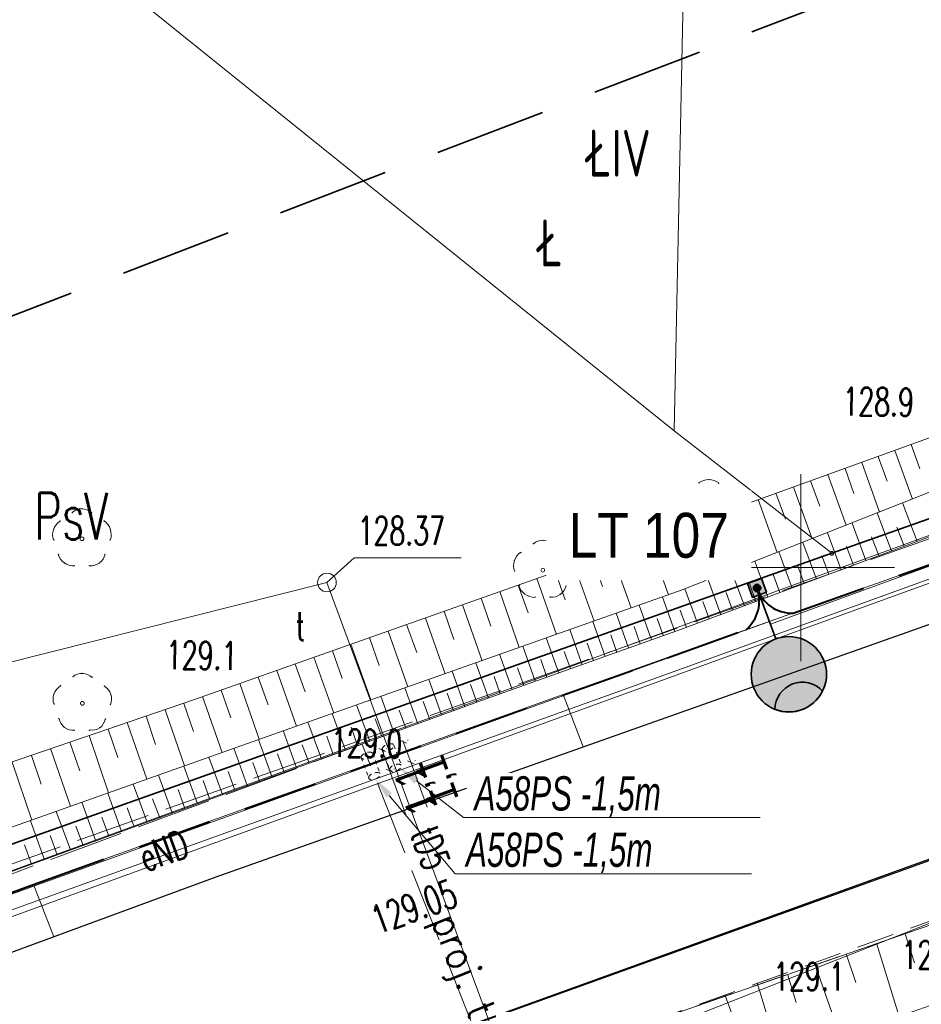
# Model space of a CAD drawing. Header units: metres. Extents: x 0 to 6497944, y 0 to 5963356.
# Tile 180 of 197: x 6497529 to 6497553, y 5963138 to 5963165. Entities that reach past the tile are written whole.
import ezdxf
from ezdxf import colors
from ezdxf.entities.mleader import LeaderData, LeaderLine
from ezdxf.math import Vec2, Vec3

# ---------------------------------------------------------------- set-up
doc = ezdxf.new("R2010")
doc.units = ezdxf.units.M
doc.header["$MEASUREMENT"] = 0
for name, pattern in [('DASHED', [19.05, 12.7, -6.35]), ('HIDDEN', [0.375, 0.25, -0.125]), ('L_0_04', [1.5, 1, -0.5]), ('mz2.0_0.5', [2.5, 2, -0.5])]:
    doc.linetypes.add(name, pattern=pattern)
doc.layers.get('0').update_dxf_attribs({"color": 8, "linetype": 'CONTINUOUS', "lineweight": 13})
doc.layers.get('DEFPOINTS').update_dxf_attribs({"linetype": 'CONTINUOUS', "lineweight": 0, "true_color": 0xffffff})
for name, color, linetype, lineweight in [('000_INNE__NIEZYDENTYFIKOWANE_', 8, 'CONTINUOUS', 13), ('209_OPIS_KONTURU_KLASYFIKACYJNEGO', 8, 'CONTINUOUS', 13), ('210_OZNACZENIE_UzYTKU', 8, 'CONTINUOUS', 13), ('217_GRANICA_KONTURU_KLASYFIKCYJNEGO', 8, 'CONTINUOUS', 13), ('218_GRANICA_UzYTKU', 8, 'CONTINUOUS', 13), ('219_LINIA_GRANICY', 3, 'CONTINUOUS', 35), ('CHODNIK__POWIERZCHNIA_', 8, 'L_0_04', 13), ('drzewo_lisciaste__punkt_', 8, 'CONTINUOUS', 13), ('E_proj_opisy_ośw.', 7, 'CONTINUOUS', 13), ('E_proj_osłona r. dz._obw. 200', 204, 'L_0_04', 20), ('E_proj_osłona r. dz._opis_obw. 100', 204, 'CONTINUOUS', 9), ('E_proj_ośw_latarnia', 1, 'CONTINUOUS', 35), ('E_proj_ośw_linia_obw. 100', 1, 'L_0_04', 40), ('JEZDNIA__POWIERZCHNIA_', 8, 'CONTINUOUS', 25), ('KRAWezNIK__LINIA_', 8, 'CONTINUOUS', 25), ('PRZEWoD_ELEKTROENERGETYCZNY__LINIA_', 1, 'CONTINUOUS', 13), ('PRZEWoD_ELEKTROENERGETYCZNY__LINIA__ATR1', 1, 'CONTINUOUS', 13), ('PRZEWoD_GAZOWY__LINIA_', 54, 'CONTINUOUS', 13), ('PRZEWoD_TELEKOMUNIKACYJNY__LINIA_', 30, 'CONTINUOUS', 13), ('PRZEWoD_TELEKOMUNIKACYJNY__LINIA__ATR1', 30, 'CONTINUOUS', 13), ('przewód elektroenergetyczny (linia) - ob. projektowany', 1, 'mz2.0_0.5', 13), ('przewód telekomunikacyjny - projektowany lub w budowie (linia) - ob. projektowany', 30, 'mz2.0_0.5', 13), ('przewód telekomunikacyjny - projektowany lub w budowie (linia) - ob. projektowany-Atr1', 30, 'mz2.0_0.5', 13), ('PUNKT_O_OKREsLONEJ_WYSOKOsCI__SIEc_TELEKOMUNIKACYJNA__ATR2', 30, 'CONTINUOUS', 13), ('PUNKT_WYSOKOsCIOWY_NATURALNY_ATR2', 8, 'CONTINUOUS', 13), ('PUNKT_WYSOKOsCIOWY_SZTUCZNY_ATR2', 8, 'CONTINUOUS', 13), ('siatka', 8, 'CONTINUOUS', 13), ('SKARPA_NIEUMOCNIONA__POWIERZCHNIA_', 8, 'CONTINUOUS', 13), ('wlaz_okragly___siec_telekomunikacyjna__punkt_', 30, 'CONTINUOUS', 13), ('WlAZ_OKRaGlY___SIEC_TELEKOMUNIKACYJNA__PUNKT__ATR17', 30, 'CONTINUOUS', 13), ('ZAKRES', 190, 'L_0_04', 35)]:
    doc.layers.add(name, color=color, linetype=linetype, lineweight=lineweight)
doc.layers.add('E_pomocnicza', color=3, linetype='CONTINUOUS', lineweight=13, plot=False)
doc.styles.add('Annotative', font='simplex.shx')
doc.styles.add('Narrow', font='ARIALN.TTF', dxfattribs={"height": 2})
doc.styles.get("Standard").update_dxf_attribs({"font": 'simplex.shx'})
doc.dimstyles.new('wymiary', dxfattribs={"dimtxt": 0.65, "dimasz": 0.25, "dimexe": 0.25, "dimexo": 1, "dimgap": 0.1, "dimtad": 1, "dimzin": 1, "dimtxsty": 'Annotative', "dimblk": 'OBLIQUE', "dimcen": 0.0025, "dimdle": 0.05, "dimadec": 0, "dimazin": 0, "dimtfac": 1, "dimtmove": 0, "dimatfit": 3, "dimldrblk": 'NONE', "dimfxl": 1, "dimarcsym": 0})

# ---------------------------------------------------------------- blocks, each defined once
blk = doc.blocks.new('GRO')
at = {"color": 0, "linetype": 'Continuous', "lineweight": 13}
blk.add_circle((0, 0), 0.1, dxfattribs=at)
blk = doc.blocks.new('A$C5E955987')
at = {"layer": 'E_proj_ośw_latarnia', "true_color": 0xffffff}
h = blk.add_hatch(color=7, dxfattribs=at)
h.dxf.hatch_style = 1
h.paths.add_polyline_path([(3.223, 1.824, 1), (3.408, 1.892, 1)], flags=0)
h.paths.add_polyline_path([(3.2, 1.606), (3.567, 1.742), (3.431, 2.111), (3.064, 1.976)])
h.paths.add_polyline_path([(3.223, 1.824, -1), (3.408, 1.892, -1)], flags=16)
h.paths.add_polyline_path([(0.071, 1.38, -0.683546), (0.557, 0.106, 0.679532), (1.952, 1.355, 0.687575)])
h = blk.add_hatch(color=7, dxfattribs=at)
h.dxf.hatch_style = 1
h.paths.add_polyline_path([(3.223, 1.824, 1), (3.408, 1.892, 1)])
at = {"layer": 'E_proj_ośw_latarnia'}
blk.add_hatch(color=256, dxfattribs=at).paths.add_polyline_path([(0.071, 1.38, 0.389707), (0.557, 0.106), (0.557, 0.106, 0.683546)])
blk.add_lwpolyline([(3.567, 1.742), (3.2, 1.606), (3.064, 1.976), (3.431, 2.111)], close=True, dxfattribs=at)
at = {"layer": 'E_proj_ośw_latarnia', "flags": 128}
blk.add_lwpolyline([(3.132, 1.791), (1.952, 1.355)], dxfattribs=at)
at = {"layer": 'E_proj_ośw_latarnia'}
blk.add_lwpolyline([(0.071, 1.38, 0.389707), (0.557, 0.106), (0.557, 0.106, 0.683546)], format="xyb", close=True, dxfattribs=at)
for centre, radius in [((1.007, 1.007), 1.007), ((3.315, 1.858), 0.0984)]:
    blk.add_circle(centre, radius, dxfattribs=at)
blk = doc.blocks.new('_Oblique')
at = {"color": 0, "linetype": 'ByBlock', "lineweight": -2}
blk.add_line((-0.5, -0.5), (0.5, 0.5), dxfattribs=at)
blk = doc.blocks.new('*D79')
at = {"layer": 'DEFPOINTS', "color": 0, "transparency": 16777216}
for p in [(0, 0), (-1.014, -0.308), (-0.786, -1.057)]:
    blk.add_point(p, dxfattribs=at)
at = {"layer": 'E_pomocnicza', "color": 0, "lineweight": -2, "transparency": 16777216}
for p, q in [((0.276, -0.735), (-0.786, -1.057)), ((0.291, -0.957), (0.301, -0.988)), ((-0.786, -1.057), (-3.022, -1.738)), ((-0.723, -1.265), (-0.713, -1.297))]:
    blk.add_line(p, q, dxfattribs=at)
at = {"layer": 'E_pomocnicza', "color": 0, "lineweight": -2, "transparency": 16777216, "xscale": 0.25, "yscale": 0.25, "zscale": 0.25}
for p, rotation in [((-0.786, -1.057), 196.9183279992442), ((0.228, -0.749), 16.91832799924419)]:
    blk.add_blockref('_Oblique', p, dxfattribs=dict(at, rotation=rotation))
at = {"layer": 'E_pomocnicza', "color": 0, "linetype": 'Continuous', "lineweight": 0, "transparency": 16777216, "insert": (-1.732, -2.392), "char_height": 2, "attachment_point": 5, "rotation": 16.9183, "style": 'Narrow'}
blk.add_mtext('{\\H0.75x;1,1}', dxfattribs=at)
blk = doc.blocks.new('_None')
blk = doc.blocks.new('*U78')
at = {"linetype": 'HIDDEN', "ltscale": 0.2}
for p, q in [((-0.087, 0.287), (-1.101, -0.021)), ((0.087, -0.287), (-0.927, -0.595))]:
    blk.add_line(p, q, dxfattribs=at)
at = {"linetype": 'DASHED', "ltscale": 0.02}
for centre in [(-1.014, -0.308), (0, 0)]:
    blk.add_ellipse(centre, major_axis=(-0.087, 0.287), ratio=0.5, dxfattribs=at)
at = {"layer": 'E_pomocnicza', "color": 4, "lineweight": 0}
dim = blk.add_aligned_dim(p1=(0, 0), p2=(-1.014, -0.308), distance=0.783, text='{\\H0.75x;<>}', dimstyle='wymiary', override={"dimtxt": 1.3, "dimtad": 2, "dimdec": 1, "dimlfac": 1, "dimrnd": 0, "dimtxsty": 'Narrow'}, dxfattribs=at)
dim.commit()
dim.dimension.update_dxf_attribs({"geometry": '*D79', "text_midpoint": (-1.732, -2.392)})

msp = doc.modelspace()

# ---------------------------------------------------------------- linework, layer by layer
at = {"layer": '000_INNE__NIEZYDENTYFIKOWANE_', "flags": 128}
for points in [[(6497552.51, 5963153.13), (6497552.98, 5963151.83)], [(6497552.95, 5963153.29), (6497553.18, 5963152.64)], [(6497551.63, 5963152.81), (6497552.1, 5963151.48)], [(6497552.07, 5963152.97), (6497552.31, 5963152.31)], [(6497551.18, 5963152.65), (6497551.42, 5963151.98)], [(6497550.26, 5963152.32), (6497550.51, 5963151.64)], [(6497550.72, 5963152.49), (6497551.21, 5963151.13)], [(6497549.33, 5963151.99), (6497549.59, 5963151.29)], [(6497549.8, 5963152.15), (6497550.3, 5963150.77)], [(6497548.86, 5963151.82), (6497549.37, 5963150.4)], [(6497553.11, 5963150.7), (6497552.72, 5963151.73)], [(6497547.9, 5963151.47), (6497548.42, 5963150.03)], [(6497548.39, 5963151.64), (6497548.64, 5963150.93)], [(6497552.42, 5963150.44), (6497552.04, 5963151.46)], [(6497547.42, 5963151.29), (6497547.68, 5963150.57)], [(6497551.74, 5963150.19), (6497551.37, 5963151.19)], [(6497546.43, 5963150.94), (6497546.69, 5963150.2)], [(6497546.92, 5963151.12), (6497547.45, 5963149.65)], [(6497551.08, 5963149.94), (6497550.71, 5963150.93)], [(6497552.76, 5963150.57), (6497552.57, 5963151.08)], [(6497545.93, 5963150.76), (6497546.46, 5963149.27)], [(6497550.42, 5963149.69), (6497550.05, 5963150.67)], [(6497552.08, 5963150.32), (6497551.89, 5963150.82)], [(6497544.93, 5963150.41), (6497545.46, 5963148.92)], [(6497545.43, 5963150.59), (6497545.7, 5963149.84)], [(6497549.77, 5963149.45), (6497549.41, 5963150.42)], [(6497551.41, 5963150.06), (6497551.22, 5963150.56)], [(6497544.43, 5963150.24), (6497544.7, 5963149.49)], [(6497549.12, 5963149.21), (6497548.77, 5963150.17)], [(6497550.75, 5963149.82), (6497550.56, 5963150.31)], [(6497543.44, 5963149.88), (6497543.7, 5963149.14)], [(6497543.94, 5963150.06), (6497544.47, 5963148.57)], [(6497548.49, 5963148.98), (6497548.14, 5963149.92)], [(6497550.09, 5963149.57), (6497549.91, 5963150.06)], [(6497542.94, 5963149.71), (6497543.47, 5963148.21)], [(6497547.86, 5963148.74), (6497547.52, 5963149.67)], [(6497549.44, 5963149.33), (6497549.26, 5963149.81)], [(6497541.95, 5963149.36), (6497542.47, 5963147.86)], [(6497542.44, 5963149.53), (6497542.71, 5963148.79)], [(6497547.24, 5963148.51), (6497546.9, 5963149.43)], [(6497548.8, 5963149.09), (6497548.63, 5963149.57)], [(6497541.45, 5963149.18), (6497541.71, 5963148.43)], [(6497546.63, 5963148.29), (6497546.3, 5963149.21)], [(6497547.55, 5963148.63), (6497547.38, 5963149.09)], [(6497548.17, 5963148.86), (6497548, 5963149.33)], [(6497540.46, 5963148.83), (6497540.72, 5963148.08)], [(6497540.95, 5963149), (6497541.48, 5963147.51)], [(6497546.01, 5963148.07), (6497545.68, 5963148.99)], [(6497546.94, 5963148.4), (6497546.77, 5963148.86)], [(6497539.96, 5963148.65), (6497540.49, 5963147.16)], [(6497544.77, 5963147.62), (6497544.44, 5963148.56)], [(6497545.39, 5963147.85), (6497545.06, 5963148.78)], [(6497546.32, 5963148.18), (6497546.16, 5963148.64)], [(6497538.97, 5963148.3), (6497539.49, 5963146.81)], [(6497539.46, 5963148.48), (6497539.73, 5963147.73)], [(6497544.15, 5963147.4), (6497543.82, 5963148.34)], [(6497545.7, 5963147.96), (6497545.54, 5963148.42)], [(6497538.47, 5963148.13), (6497538.73, 5963147.38)], [(6497543.53, 5963147.18), (6497543.19, 5963148.12)], [(6497545.08, 5963147.73), (6497544.92, 5963148.2)], [(6497537.48, 5963147.77), (6497537.74, 5963147.03)], [(6497537.97, 5963147.95), (6497538.5, 5963146.46)], [(6497542.9, 5963146.96), (6497542.57, 5963147.9)], [(6497544.46, 5963147.51), (6497544.29, 5963147.98)], [(6497536.98, 5963147.6), (6497537.51, 5963146.11)], [(6497542.28, 5963146.74), (6497541.94, 5963147.68)], [(6497543.21, 5963147.07), (6497543.05, 5963147.54)], [(6497543.84, 5963147.29), (6497543.67, 5963147.76)], [(6497535.99, 5963147.25), (6497536.52, 5963145.76)], [(6497536.48, 5963147.42), (6497536.75, 5963146.68)], [(6497541.65, 5963146.51), (6497541.31, 5963147.45)], [(6497542.59, 5963146.85), (6497542.42, 5963147.32)], [(6497535.49, 5963147.07), (6497535.76, 5963146.33)], [(6497540.39, 5963146.06), (6497540.05, 5963147.01)], [(6497541.02, 5963146.28), (6497540.68, 5963147.23)], [(6497541.96, 5963146.62), (6497541.8, 5963147.09)], [(6497534.5, 5963146.72), (6497534.76, 5963145.98)], [(6497535, 5963146.9), (6497535.52, 5963145.41)], [(6497539.76, 5963145.82), (6497539.41, 5963146.78)], [(6497541.34, 5963146.4), (6497541.17, 5963146.87)], [(6497534, 5963146.55), (6497534.53, 5963145.06)], [(6497539.12, 5963145.59), (6497538.77, 5963146.56)], [(6497540.71, 5963146.17), (6497540.54, 5963146.64)], [(6497533, 5963146.2), (6497533.52, 5963144.7)], [(6497533.5, 5963146.37), (6497533.76, 5963145.62)], [(6497538.48, 5963145.36), (6497538.12, 5963146.33)], [(6497539.44, 5963145.71), (6497539.26, 5963146.19)], [(6497540.08, 5963145.94), (6497539.9, 5963146.42)], [(6497532.5, 5963146.03), (6497532.75, 5963145.27)], [(6497537.83, 5963145.12), (6497537.47, 5963146.1)], [(6497538.8, 5963145.48), (6497538.62, 5963145.96)], [(6497531.48, 5963145.68), (6497531.74, 5963144.92)], [(6497531.99, 5963145.86), (6497532.51, 5963144.34)], [(6497537.18, 5963144.89), (6497536.82, 5963145.87)], [(6497538.15, 5963145.24), (6497537.98, 5963145.73)], [(6497530.97, 5963145.51), (6497531.49, 5963143.98)], [(6497535.86, 5963144.41), (6497535.5, 5963145.4)], [(6497536.52, 5963144.65), (6497536.16, 5963145.64)], [(6497537.5, 5963145), (6497537.33, 5963145.49)], [(6497529.94, 5963145.16), (6497530.47, 5963143.62)], [(6497530.46, 5963145.33), (6497530.72, 5963144.57)], [(6497535.2, 5963144.17), (6497534.84, 5963145.17)], [(6497536.85, 5963144.77), (6497536.67, 5963145.26)], [(6497529.43, 5963144.98), (6497529.69, 5963144.21)], [(6497534.54, 5963143.93), (6497534.17, 5963144.93)], [(6497536.19, 5963144.53), (6497536.01, 5963145.02)], [(6497528.91, 5963144.8), (6497529.44, 5963143.25)], [(6497533.87, 5963143.68), (6497533.5, 5963144.69)], [(6497535.53, 5963144.29), (6497535.35, 5963144.79)], [(6497533.19, 5963143.44), (6497532.83, 5963144.45)], [(6497534.87, 5963144.05), (6497534.69, 5963144.55)], [(6497532.52, 5963143.19), (6497532.15, 5963144.21)], [(6497534.2, 5963143.8), (6497534.02, 5963144.31)], [(6497531.84, 5963142.94), (6497531.47, 5963143.97)], [(6497532.86, 5963143.31), (6497532.67, 5963143.82)], [(6497533.53, 5963143.56), (6497533.35, 5963144.07)], [(6497531.15, 5963142.69), (6497530.78, 5963143.73)], [(6497532.18, 5963143.07), (6497531.99, 5963143.58)], [(6497530.47, 5963142.45), (6497530.09, 5963143.48)], [(6497531.5, 5963142.82), (6497531.31, 5963143.33)], [(6497529.78, 5963142.19), (6497529.4, 5963143.23)], [(6497530.81, 5963142.57), (6497530.62, 5963143.09)], [(6497530.12, 5963142.32), (6497529.93, 5963142.84)], [(6497529.43, 5963142.07), (6497529.24, 5963142.59)], [(6497552.79, 5963140.21), (6497553.04, 5963139.43)], [(6497552.03, 5963139.93), (6497552.63, 5963138)], [(6497551.22, 5963139.65), (6497551.47, 5963138.91)], [(6497549.65, 5963139.1), (6497549.87, 5963138.37)], [(6497550.4, 5963139.33), (6497551.06, 5963137.45)], [(6497548.83, 5963138.9), (6497549.45, 5963136.88)], [(6497547.98, 5963138.56), (6497548.24, 5963137.83)]]:
    msp.add_lwpolyline(points, dxfattribs=at)
at = {"layer": '217_GRANICA_KONTURU_KLASYFIKCYJNEGO', "flags": 128}
for points in [[(6497521.96, 5963173.48), (6497546.61, 5963153.65)], [(6497546.88, 5963166.51), (6497546.61, 5963153.65)], [(6497550.83, 5963150.38), (6497580.3, 5963160.82)], [(6497546.61, 5963153.65), (6497550.83, 5963150.38)], [(6497520.33, 5963139.57), (6497550.83, 5963150.38)]]:
    msp.add_lwpolyline(points, dxfattribs=at)
at = {"layer": '218_GRANICA_UzYTKU', "flags": 128}
for points in [[(6497521.96, 5963173.48), (6497546.61, 5963153.65)], [(6497546.88, 5963166.51), (6497546.61, 5963153.65)], [(6497550.83, 5963150.38), (6497580.3, 5963160.82)], [(6497546.61, 5963153.65), (6497550.83, 5963150.38)], [(6497520.33, 5963139.57), (6497550.83, 5963150.38)]]:
    msp.add_lwpolyline(points, dxfattribs=at)
at = {"layer": '219_LINIA_GRANICY', "flags": 128}
for points in [[(6497580.3, 5963160.82), (6497550.83, 5963150.38)], [(6497520.33, 5963139.57), (6497550.83, 5963150.38)]]:
    msp.add_lwpolyline(points, dxfattribs=at)
at = {"layer": 'CHODNIK__POWIERZCHNIA_', "flags": 128}
for points in [[(6497659.73, 5963178.79), (6497626.22, 5963166.67), (6497599.54, 5963157.17), (6497532.19, 5963132.88), (6497471.58, 5963110.99), (6497416.25, 5963090.68)], [(6497531.74, 5963134.36), (6497598.76, 5963158.58)], [(6497566.59, 5963145), (6497546.9, 5963138.17)]]:
    msp.add_lwpolyline(points, dxfattribs=at)
at = {"layer": 'DEFPOINTS', "linetype": 'Continuous'}
for points in [[(6497643.11, 5963182.806), (6497596.147, 5963165.645), (6497596.241, 5963165.389), (6497596.147, 5963165.645), (6497549.184, 5963148.484), (6497549.082, 5963148.773), (6497549.158, 5963148.559), (6497502.108, 5963131.637), (6497502.226, 5963131.325), (6497502.108, 5963131.637), (6497455.059, 5963114.716), (6497455.213, 5963114.328), (6497455.059, 5963114.716), (6497408.055, 5963097.666), (6497408.251, 5963097.232), (6497408.055, 5963097.666), (6497361.052, 5963080.616), (6497361.06, 5963080.618), (6497361.058, 5963080.618), (6497313.974, 5963063.795), (6497313.777, 5963064.34), (6497313.974, 5963063.795), (6497264.99, 5963053.548)], [(6497566.135, 5963154.547), (6497553.426, 5963150.07), (6497543.642, 5963146.606), (6497529.484, 5963141.529), (6497512.629, 5963135.269), (6497489.259, 5963126.409), (6497478.599, 5963122.729), (6497468.009, 5963119.059), (6497449.519, 5963112.439), (6497435.699, 5963107.429), (6497426.829, 5963104.339), (6497411.039, 5963098.659), (6497391.115, 5963091.415), (6497364.649, 5963081.724), (6497341.305, 5963073.243), (6497324.879, 5963067.374), (6497317.094, 5963064.719), (6497303.054, 5963060.942), (6497292.628, 5963058.63), (6497281.118, 5963056.345)], [(6497544.183, 5963145.207), (6497543.642, 5963146.606)], [(6497530.025, 5963140.13), (6497529.484, 5963141.529)]]:
    msp.add_lwpolyline(points, dxfattribs=at)
at = {"layer": 'drzewo_lisciaste__punkt_'}
for centre in [(6497547.53, 5963151.55), (6497530.78, 5963150.77), (6497543.1, 5963149.93), (6497530.79, 5963146.37)]:
    msp.add_circle(centre, 0.05, dxfattribs=at)
for centre, radius, start, end in [((6497547.533, 5963151.887), 0.463, 54.0214, 125.0342), ((6497547.122, 5963151.694), 0.367, 118.3193, 206.0703), ((6497547.935, 5963151.685), 0.373, 333.6648, 60.1522), ((6497530.772, 5963151.191), 0.379, 46.3713, 131.9227), ((6497530.419, 5963150.878), 0.423, 122.3314, 199.5143), ((6497531.1, 5963150.877), 0.462, 342.3717, 53.2883), ((6497547.267, 5963151.197), 0.36, 188.9304, 278.6121), ((6497547.771, 5963151.21), 0.383, 263.1333, 348.0076), ((6497543.104, 5963150.353), 0.377, 46.6281, 132.5491), ((6497542.762, 5963150.042), 0.444, 124.3728, 198.0904), ((6497530.558, 5963150.479), 0.435, 197.235, 272.8137), ((6497531.019, 5963150.435), 0.388, 264.4059, 348.2737), ((6497543.482, 5963150.038), 0.403, 338.5809, 59.272), ((6497542.887, 5963149.642), 0.442, 196.365, 270.7709), ((6497543.327, 5963149.622), 0.417, 265.5622, 344.0586), ((6497530.785, 5963146.79), 0.381, 45.9772, 131.1849), ((6497530.409, 5963146.485), 0.402, 119.608, 200.4935), ((6497531.174, 5963146.485), 0.399, 337.5946, 58.9323), ((6497530.546, 5963146.032), 0.383, 190.6141, 275.5276), ((6497531.05, 5963146.002), 0.35, 259.6633, 351.5998)]:
    msp.add_arc(centre, radius, start, end, dxfattribs=at)
for p in [(6497547.28, 5963152.26), (6497547.54, 5963152.35), (6497547.8, 5963152.25), (6497546.95, 5963152.02), (6497548.12, 5963152.01), (6497546.77, 5963151.8), (6497548.29, 5963151.79), (6497530.52, 5963151.47), (6497530.78, 5963151.57), (6497531.04, 5963151.47), (6497546.78, 5963151.53), (6497548.28, 5963151.51), (6497530.19, 5963151.24), (6497531.37, 5963151.24), (6497530.02, 5963151.02), (6497531.54, 5963151.02), (6497546.9, 5963151.14), (6497548.15, 5963151.13), (6497530.03, 5963150.74), (6497531.53, 5963150.74), (6497543.11, 5963150.73), (6497547.05, 5963150.91), (6497547.32, 5963150.83), (6497547.72, 5963150.83), (6497547.99, 5963150.9), (6497542.52, 5963150.4), (6497542.85, 5963150.64), (6497543.37, 5963150.63), (6497530.16, 5963150.35), (6497531.4, 5963150.35), (6497542.34, 5963150.18), (6497543.69, 5963150.39), (6497543.86, 5963150.17), (6497530.31, 5963150.12), (6497530.58, 5963150.05), (6497530.98, 5963150.05), (6497531.25, 5963150.12), (6497542.35, 5963149.91), (6497543.85, 5963149.89), (6497542.47, 5963149.52), (6497543.72, 5963149.51), (6497542.62, 5963149.29), (6497542.89, 5963149.21), (6497543.29, 5963149.21), (6497543.56, 5963149.28), (6497530.54, 5963147.08), (6497530.8, 5963147.17), (6497531.06, 5963147.07), (6497530.21, 5963146.84), (6497531.38, 5963146.83), (6497530.03, 5963146.62), (6497531.55, 5963146.61), (6497530.04, 5963146.35), (6497531.54, 5963146.33), (6497530.16, 5963145.96), (6497531.41, 5963145.95), (6497530.31, 5963145.73), (6497531.25, 5963145.72), (6497530.58, 5963145.65), (6497530.98, 5963145.65)]:
    msp.add_point(p, dxfattribs=at)
at = {"layer": 'JEZDNIA__POWIERZCHNIA_', "flags": 128}
for points in [[(6497598.76, 5963158.58), (6497531.74, 5963134.36), (6497471, 5963112.52), (6497465.43, 5963110.5), (6497459.68, 5963108.41), (6497447.39, 5963104.14), (6497420.8, 5963094.41), (6497383.23, 5963080.72), (6497364.96, 5963074.06), (6497347.45, 5963067.64), (6497340.19, 5963065.02), (6497335.93, 5963063.44), (6497327.62, 5963060.58), (6497322.17, 5963058.51), (6497307.6, 5963054.69), (6497289.33, 5963050.32), (6497270.38, 5963046.97)], [(6497276.78, 5963054.1), (6497286, 5963055.64), (6497291.06, 5963056.7), (6497315.76, 5963062.79), (6497319.51, 5963063.85), (6497331.33, 5963068.1), (6497351.75, 5963075.37), (6497378.63, 5963085.28), (6497411.58, 5963097.26), (6497420.33, 5963100.32), (6497427.37, 5963102.94), (6497436.24, 5963106.03), (6497463.88, 5963116.05), (6497468.55, 5963117.66), (6497479.14, 5963121.33), (6497489.8, 5963125.01), (6497503.08, 5963129.84), (6497513.17, 5963133.87), (6497525.68, 5963138.53), (6497534.37, 5963141.73), (6497562, 5963151.52), (6497567.42, 5963153.38)]]:
    msp.add_lwpolyline(points, dxfattribs=at)
at = {"layer": 'KRAWezNIK__LINIA_', "flags": 128}
msp.add_lwpolyline([(6497531.74, 5963134.36), (6497568.46, 5963147.58), (6497598.76, 5963158.58), (6497616.88, 5963165.17), (6497649.51, 5963176.88), (6497659.18, 5963180.3), (6497687.47, 5963190.64), (6497692.41, 5963191.88), (6497696.43, 5963192.38)], dxfattribs=at)
at = {"layer": 'PRZEWoD_ELEKTROENERGETYCZNY__LINIA_', "flags": 128}
msp.add_lwpolyline([(6497567.54, 5963154.8), (6497546.81, 5963147.29), (6497514.51, 5963135.67), (6497478.38, 5963122.73), (6497451.64, 5963112.61), (6497422.76, 5963101.97), (6497404.73, 5963095.29), (6497390.36, 5963090.35), (6497350.61, 5963076.26), (6497322.24, 5963066.53), (6497305.6, 5963061.28), (6497303.77, 5963060.75), (6497301.79, 5963060.09), (6497289.9, 5963057.19), (6497278.11, 5963055.46)], dxfattribs=at)
at = {"layer": 'PRZEWoD_GAZOWY__LINIA_', "flags": 128}
msp.add_lwpolyline([(6497740, 5963252.11), (6497736.38, 5963247.54), (6497725.21, 5963233.92), (6497722.22, 5963230.35), (6497706.15, 5963210.52), (6497695.66, 5963201.61), (6497674.15, 5963193.24), (6497661.44, 5963188.26), (6497637.52, 5963179.61), (6497614.54, 5963171.74), (6497590.95, 5963163.12), (6497552.77, 5963149.34), (6497515.87, 5963135.93), (6497478.52, 5963122.49), (6497467.27, 5963118.39)], dxfattribs=at)
at = {"layer": 'PRZEWoD_TELEKOMUNIKACYJNY__LINIA_', "flags": 128}
for points in [[(6497542.32, 5963136.11), (6497582.78, 5963152.04), (6497617.21, 5963164)], [(6497413.56, 5963127.1), (6497419.79, 5963113.58), (6497424.51, 5963112.98), (6497477.39, 5963134.4), (6497505.18, 5963141.51), (6497537.33, 5963149.6)], [(6497537.33, 5963149.6), (6497542.32, 5963136.11)]]:
    msp.add_lwpolyline(points, dxfattribs=at)
at = {"layer": 'PUNKT_O_OKREsLONEJ_WYSOKOsCI__SIEc_TELEKOMUNIKACYJNA__ATR2', "flags": 128}
msp.add_lwpolyline([(6497537.33, 5963149.6), (6497538.06, 5963150.26), (6497540.92, 5963150.26)], dxfattribs=at)
at = {"layer": 'siatka', "flags": 128}
for points in [[(6497550, 5963147.5), (6497550, 5963152.5)], [(6497547.5, 5963150), (6497552.5, 5963150)]]:
    msp.add_lwpolyline(points, dxfattribs=at)
at = {"layer": 'SKARPA_NIEUMOCNIONA__POWIERZCHNIA_', "flags": 128}
for points in [[(6497478.08, 5963124.43), (6497477.53, 5963125.67), (6497478.38, 5963126.01), (6497489.1, 5963130.04), (6497490.67, 5963130.73), (6497497.87, 5963133.48), (6497505.52, 5963136.45), (6497520.99, 5963142.1), (6497533.79, 5963146.47), (6497546.85, 5963151.09), (6497556.89, 5963154.71), (6497565.9, 5963158.25), (6497566.37, 5963157.1), (6497560.1, 5963154.64), (6497546.83, 5963149.4), (6497536.74, 5963145.84), (6497526.03, 5963142.04), (6497516.78, 5963138.83), (6497505.4, 5963134.58), (6497492.77, 5963129.99), (6497486.74, 5963127.79)], [(6497566.37, 5963157.1), (6497566.89, 5963155.82), (6497557.03, 5963152.16), (6497546.81, 5963148.35), (6497541.56, 5963146.48), (6497526.22, 5963140.9), (6497510.2, 5963135.07), (6497495.82, 5963129.94), (6497488.58, 5963127.34), (6497478.28, 5963123.72), (6497478.08, 5963124.43), (6497486.74, 5963127.79), (6497492.77, 5963129.99), (6497505.4, 5963134.58), (6497516.78, 5963138.83), (6497526.03, 5963142.04), (6497536.74, 5963145.84), (6497546.83, 5963149.4), (6497560.1, 5963154.64)], [(6497466.86, 5963107.25), (6497466.18, 5963108.81), (6497486.78, 5963116.32), (6497511.05, 5963125), (6497523.96, 5963129.59), (6497534.11, 5963133.65), (6497546.8, 5963138.13), (6497566.59, 5963145), (6497576.94, 5963148.38), (6497595.66, 5963155.7), (6497595.55, 5963153.94), (6497564.97, 5963142.36), (6497546.64, 5963135.89), (6497534.56, 5963131.63), (6497528.69, 5963129.47), (6497514.21, 5963124.64), (6497496.62, 5963118.17), (6497480.62, 5963112.31)]]:
    msp.add_lwpolyline(points, dxfattribs=at)
at = {"layer": 'wlaz_okragly___siec_telekomunikacyjna__punkt_'}
msp.add_circle((6497537.33, 5963149.6), 0.25, dxfattribs=at)
at = {"layer": 'ZAKRES', "ltscale": 3, "flags": 128}
msp.add_lwpolyline([(6497692.5, 5963219.5), (6497716, 5963186.5), (6497672.2, 5963172.1), (6497502, 5963111.8), (6497349, 5963052), (6497312.6, 5963038.4), (6497228.6, 5963030.4), (6497133.5, 5963045.2), (6496948.4, 5963119.5), (6496936.6, 5963083.2), (6496927.9, 5963075.7), (6496873, 5963095.9), (6496849.7, 5963104.2), (6496824.8, 5963105.1), (6496784.8, 5963107.4), (6496786.6, 5963174.3), (6496788.5, 5963184), (6496695.2, 5963217.9), (6496711.8, 5963253.1), (6496961, 5963151.5), (6497143.1, 5963082.8), (6497228.1, 5963066.8), (6497302.3, 5963072), (6497492.1, 5963142.6)], close=True, dxfattribs=at)

# ---------------------------------------------------------------- block references
at = {"xscale": 0.5, "yscale": 0.5, "zscale": 0.5}
msp.add_blockref('GRO', (6497550.83, 5963150.38), dxfattribs=at)
at = {"layer": 'E_proj_osłona r. dz._obw. 200', "xscale": 0.54864, "yscale": 0.54864, "zscale": 0.54864, "rotation": 93.20070666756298}
msp.add_blockref('*U78', (6497538.966, 5963145.194), dxfattribs=at)
at = {"layer": 'E_proj_ośw_latarnia', "rotation": 90}
msp.add_blockref('A$C5E955987', (6497550.686, 5963146.139), dxfattribs=at)

# ---------------------------------------------------------------- texts
at = {"layer": '209_OPIS_KONTURU_KLASYFIKACYJNEGO', "width": 0.66}
for s, p in [('ŁIV', (6497544.3, 5963160.45)), ('PsV', (6497529.5, 5963150.75))]:
    msp.add_text(s, height=1.25, dxfattribs=at).set_placement(p)
at = {"layer": '210_OZNACZENIE_UzYTKU', "width": 0.66}
msp.add_text('Ł', height=1.25, dxfattribs=at).set_placement((6497543, 5963158.05))
at = {"layer": 'PRZEWoD_ELEKTROENERGETYCZNY__LINIA__ATR1', "width": 0.66}
msp.add_text('eND', height=0.75, rotation=19.8, dxfattribs=at).set_placement((6497532.48, 5963141.86))
at = {"layer": 'PRZEWoD_TELEKOMUNIKACYJNY__LINIA__ATR1', "width": 0.66}
msp.add_text('tD5', height=0.75, rotation=-69.7, dxfattribs=at).set_placement((6497539.55, 5963142.9))
at = {"layer": 'PUNKT_O_OKREsLONEJ_WYSOKOsCI__SIEc_TELEKOMUNIKACYJNA__ATR2', "width": 0.66}
msp.add_text('128.37', height=0.75, dxfattribs=at).set_placement((6497538.15, 5963150.61))
at = {"layer": 'PUNKT_WYSOKOsCIOWY_NATURALNY_ATR2', "width": 0.66}
for s, p in [('128.9', (6497551.11, 5963154.07)), ('129.1', (6497533.02, 5963147.29)), ('129.0', (6497537.43, 5963144.94))]:
    msp.add_text(s, height=0.75, rotation=359.2, dxfattribs=at).set_placement(p)
for s, p in [('128.5', (6497552.69, 5963139.27)), ('129.1', (6497549.26, 5963138.69))]:
    msp.add_text(s, height=0.75, dxfattribs=at).set_placement(p)
at = {"layer": 'PUNKT_WYSOKOsCIOWY_SZTUCZNY_ATR2', "width": 0.66}
msp.add_text('129.05', height=0.75, rotation=19.5, dxfattribs=at).set_placement((6497538.68, 5963140.19))
at = {"layer": 'WlAZ_OKRaGlY___SIEC_TELEKOMUNIKACYJNA__PUNKT__ATR17', "width": 0.66}
msp.add_text('t', height=0.75, dxfattribs=at).set_placement((6497536.49, 5963148.06))

# ---------------------------------------------------------------- next in the draw order: leaders
at = {"layer": 'E_proj_osłona r. dz._opis_obw. 100'}
ml = msp.add_multileader_mtext('Standard', dxfattribs=at)
ml.set_content('\\fArial Narrow|b0|i1|c238|p34;\\W0.8;A58PS -1,5m ', color=256, style='Narrow')
ml.set_leader_properties(color=256, linetype='CONTINUOUS', lineweight=-1)
ml.build(insert=Vec2(0, 0))
ml.multileader.update_dxf_attribs({"has_dogleg": 0, "text_left_attachment_type": 6, "text_right_attachment_type": 6, "dogleg_length": 0.274, "arrow_head_size": 0.572})
ctx = ml.context
ctx.base_point, ctx.char_height, ctx.arrow_head_size, ctx.landing_gap_size, ctx.plane_origin = Vec3(6497540.98, 5963143.321), 0.9144, 0.572, 0.3, Vec3(6497567.407, 5963145.371)
ctx.left_attachment, ctx.right_attachment, ctx.text_align_type = 6, 6, 1
notes = []
notes.append((ctx, [(0, (1, 1, 0), (6497540.706, 5963143.321), (1, 0), 0.274, [(0, [(6497539.27, 5963144.646)], 0, [])])]))
ctx.mtext.insert, ctx.mtext.alignment, ctx.mtext.line_spacing_factor, ctx.mtext.line_spacing_style = Vec3(6497543.765, 5963144.42), 2, 0.9, 2
ctx.mtext.has_bg_fill, ctx.mtext.bg_color, ctx.mtext.bg_scale_factor, ctx.mtext.bg_transparency, ctx.mtext.use_window_bg_color = 1, -1073741824, 1.1, 0, 1
for ctx, leaders in notes:
    for number, flags, end, landing, length, lines in leaders:
        leader = LeaderData()
        leader.index, (leader.has_last_leader_line, leader.has_dogleg_vector, leader.attachment_direction) = number, flags
        leader.last_leader_point, leader.dogleg_vector, leader.dogleg_length = Vec3(end), Vec3(landing), length
        for number, points, colour, breaks in lines:
            line = LeaderLine()
            line.index, line.vertices, line.color, line.breaks = number, Vec3.list(points), colors.encode_raw_color(colour), breaks
            leader.lines.append(line)
        ctx.leaders.append(leader)

# ---------------------------------------------------------------- next in the draw order: leaders
at = {"layer": 'E_proj_opisy_ośw.', "color": 10}
ml = msp.add_multileader_mtext('Standard', dxfattribs=at)
ml.set_content('\\A1;LT 107', color=10, style='Narrow')
ml.set_leader_properties(color=256)
ml.set_arrow_properties(name='NONE')
ml.build(insert=Vec2(0, 0))
ml.multileader.update_dxf_attribs({"leader_type": 0, "has_dogleg": 0, "has_text_frame": 1, "text_left_attachment_type": 3, "dogleg_length": 0.36, "arrow_head_size": 0, "scale": 0.7})
ctx = ml.context
ctx.base_point, ctx.scale, ctx.char_height, ctx.arrow_head_size, ctx.landing_gap_size, ctx.plane_origin = Vec3(6497543.374, 5963150.847), 0.7, 1.2, 0, 0.42, Vec3(6498393.784, 5963047.096)
ctx.left_attachment = 3
notes = []
notes.append((ctx, [(0, (0, 0, 0), (0, 0), (1, 0), 1, [])]))
ctx.mtext.insert, ctx.mtext.line_spacing_factor, ctx.mtext.flow_direction = Vec3(6497543.794, 5963151.462), 0.266667, 5
ctx.mtext.has_bg_fill, ctx.mtext.bg_color, ctx.mtext.bg_scale_factor, ctx.mtext.bg_transparency, ctx.mtext.use_window_bg_color = 1, -1073741824, 1.5, 0, 1
for ctx, leaders in notes:
    for number, flags, end, landing, length, lines in leaders:
        leader = LeaderData()
        leader.index, (leader.has_last_leader_line, leader.has_dogleg_vector, leader.attachment_direction) = number, flags
        leader.last_leader_point, leader.dogleg_vector, leader.dogleg_length = Vec3(end), Vec3(landing), length
        for number, points, colour, breaks in lines:
            line = LeaderLine()
            line.index, line.vertices, line.color, line.breaks = number, Vec3.list(points), colors.encode_raw_color(colour), breaks
            leader.lines.append(line)
        ctx.leaders.append(leader)

# ---------------------------------------------------------------- next in the draw order: leaders
ml = msp.add_multileader_mtext('Standard', dxfattribs=at)
ml.set_content('\\A1;LT 108', color=10, style='Narrow')
ml.set_leader_properties(color=256)
ml.set_arrow_properties(name='NONE')
ml.build(insert=Vec2(0, 0))
ml.multileader.update_dxf_attribs({"leader_type": 0, "has_dogleg": 0, "has_text_frame": 1, "text_left_attachment_type": 3, "dogleg_length": 0.36, "arrow_head_size": 0, "scale": 0.7})
ctx = ml.context
ctx.base_point, ctx.scale, ctx.char_height, ctx.arrow_head_size, ctx.landing_gap_size, ctx.plane_origin = Vec3(6497590.207, 5963168.082), 0.7, 1.2, 0, 0.42, Vec3(6498440.769, 5963064.192)
ctx.left_attachment = 3
notes = []
notes.append((ctx, [(0, (0, 0, 0), (0, 0), (1, 0), 1, [])]))
ctx.mtext.insert, ctx.mtext.line_spacing_factor, ctx.mtext.flow_direction = Vec3(6497590.627, 5963168.697), 0.266667, 5
ctx.mtext.has_bg_fill, ctx.mtext.bg_color, ctx.mtext.bg_scale_factor, ctx.mtext.bg_transparency, ctx.mtext.use_window_bg_color = 1, -1073741824, 1.5, 0, 1
for ctx, leaders in notes:
    for number, flags, end, landing, length, lines in leaders:
        leader = LeaderData()
        leader.index, (leader.has_last_leader_line, leader.has_dogleg_vector, leader.attachment_direction) = number, flags
        leader.last_leader_point, leader.dogleg_vector, leader.dogleg_length = Vec3(end), Vec3(landing), length
        for number, points, colour, breaks in lines:
            line = LeaderLine()
            line.index, line.vertices, line.color, line.breaks = number, Vec3.list(points), colors.encode_raw_color(colour), breaks
            leader.lines.append(line)
        ctx.leaders.append(leader)

# ---------------------------------------------------------------- next in the draw order: leaders
ml = msp.add_multileader_mtext('Standard', dxfattribs=at)
ml.set_content('\\A1;LT 109', color=10, style='Narrow')
ml.set_leader_properties(color=256)
ml.set_arrow_properties(name='NONE')
ml.build(insert=Vec2(0, 0))
ml.multileader.update_dxf_attribs({"leader_type": 0, "has_dogleg": 0, "has_text_frame": 1, "text_left_attachment_type": 3, "dogleg_length": 0.36, "arrow_head_size": 0, "scale": 0.7})
ctx = ml.context
ctx.base_point, ctx.scale, ctx.char_height, ctx.arrow_head_size, ctx.landing_gap_size, ctx.plane_origin = Vec3(6497636.957, 5963185.464), 0.7, 1.2, 0, 0.42, Vec3(6498487.931, 5963080.837)
ctx.left_attachment = 3
notes = []
notes.append((ctx, [(0, (0, 0, 0), (0, 0), (1, 0), 1, [])]))
ctx.mtext.insert, ctx.mtext.line_spacing_factor, ctx.mtext.flow_direction = Vec3(6497637.377, 5963186.079), 0.266667, 5
ctx.mtext.has_bg_fill, ctx.mtext.bg_color, ctx.mtext.bg_scale_factor, ctx.mtext.bg_transparency, ctx.mtext.use_window_bg_color = 1, -1073741824, 1.5, 0, 1
for ctx, leaders in notes:
    for number, flags, end, landing, length, lines in leaders:
        leader = LeaderData()
        leader.index, (leader.has_last_leader_line, leader.has_dogleg_vector, leader.attachment_direction) = number, flags
        leader.last_leader_point, leader.dogleg_vector, leader.dogleg_length = Vec3(end), Vec3(landing), length
        for number, points, colour, breaks in lines:
            line = LeaderLine()
            line.index, line.vertices, line.color, line.breaks = number, Vec3.list(points), colors.encode_raw_color(colour), breaks
            leader.lines.append(line)
        ctx.leaders.append(leader)

# ---------------------------------------------------------------- next in the draw order: leaders
ml = msp.add_multileader_mtext('Standard', dxfattribs=at)
ml.set_content('\\A1;LT 110', color=10, style='Narrow')
ml.set_leader_properties(color=256)
ml.set_arrow_properties(name='NONE')
ml.build(insert=Vec2(0, 0))
ml.multileader.update_dxf_attribs({"leader_type": 0, "has_dogleg": 0, "has_text_frame": 1, "text_left_attachment_type": 3, "dogleg_length": 0.36, "arrow_head_size": 0, "scale": 0.7})
ctx = ml.context
ctx.base_point, ctx.scale, ctx.char_height, ctx.arrow_head_size, ctx.landing_gap_size, ctx.plane_origin = Vec3(6497684.163, 5963202.624), 0.7, 1.2, 0, 0.42, Vec3(6498534.844, 5963098.192)
ctx.left_attachment = 3
notes = []
notes.append((ctx, [(0, (0, 0, 0), (0, 0), (1, 0), 1, [])]))
ctx.mtext.insert, ctx.mtext.line_spacing_factor, ctx.mtext.flow_direction = Vec3(6497684.583, 5963203.239), 0.266667, 5
ctx.mtext.has_bg_fill, ctx.mtext.bg_color, ctx.mtext.bg_scale_factor, ctx.mtext.bg_transparency, ctx.mtext.use_window_bg_color = 1, -1073741824, 1.5, 0, 1
for ctx, leaders in notes:
    for number, flags, end, landing, length, lines in leaders:
        leader = LeaderData()
        leader.index, (leader.has_last_leader_line, leader.has_dogleg_vector, leader.attachment_direction) = number, flags
        leader.last_leader_point, leader.dogleg_vector, leader.dogleg_length = Vec3(end), Vec3(landing), length
        for number, points, colour, breaks in lines:
            line = LeaderLine()
            line.index, line.vertices, line.color, line.breaks = number, Vec3.list(points), colors.encode_raw_color(colour), breaks
            leader.lines.append(line)
        ctx.leaders.append(leader)

# ---------------------------------------------------------------- next in the draw order: linework, layer by layer
at = {"layer": 'przewód elektroenergetyczny (linia) - ob. projektowany', "color": 1, "linetype": 'mz2.0_0.5', "lineweight": 18, "flags": 128}
msp.add_lwpolyline([(6497490.96, 5963191.47), (6497495.63, 5963192.54), (6497505.75, 5963143.35), (6497508.26, 5963134.94), (6497520.52, 5963139.11), (6497551.03, 5963149.92), (6497580.5, 5963160.36), (6497610.11, 5963171.77)], dxfattribs=at)
at = {"layer": 'przewód telekomunikacyjny - projektowany lub w budowie (linia) - ob. projektowany', "color": 30, "linetype": 'mz2.0_0.5', "lineweight": 18, "flags": 128}
msp.add_lwpolyline([(6497167.99, 5963058.98), (6497178.2, 5963056.61), (6497187.93, 5963055.11), (6497198.93, 5963053.47), (6497230.03, 5963051.23), (6497232.91, 5963051.95), (6497248.29, 5963052.53), (6497263.32, 5963053.91), (6497264.01, 5963054.29), (6497275.34, 5963055.77), (6497289.6, 5963058), (6497303.56, 5963061.45), (6497318.03, 5963065.66), (6497330.95, 5963070.19), (6497392.05, 5963091.81), (6497414.4, 5963099.75), (6497416.96, 5963100.69), (6497426.76, 5963104.26), (6497454.7, 5963114.74), (6497466.93, 5963119.33), (6497478.38, 5963123.5), (6497501.7, 5963131.89), (6497518.41, 5963137.92), (6497538.27, 5963145.28), (6497541.42, 5963137.26), (6497542.42, 5963137.26), (6497541.91, 5963136.41), (6497522.66, 5963128.8), (6497523.4, 5963126.61)], dxfattribs=at)

# ---------------------------------------------------------------- next in the draw order: block references
at = {"layer": 'E_proj_osłona r. dz._obw. 200', "xscale": 0.54864, "yscale": 0.54864, "zscale": 0.54864, "rotation": 93.20070666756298}
msp.add_blockref('*U78', (6497538.402, 5963144.972), dxfattribs=at)

# ---------------------------------------------------------------- next in the draw order: texts
at = {"layer": 'przewód telekomunikacyjny - projektowany lub w budowie (linia) - ob. projektowany-Atr1', "color": 30, "width": 0.9}
msp.add_text('proj. t', height=0.75, rotation=291.443, dxfattribs=at).set_placement((6497540.12, 5963140.56))

# ---------------------------------------------------------------- next in the draw order: leaders
at = {"layer": 'E_proj_osłona r. dz._opis_obw. 100'}
ml = msp.add_multileader_mtext('Standard', dxfattribs=at)
ml.set_content('\\fArial Narrow|b0|i1|c238|p34;\\W0.8;A58PS -1,5m ', color=256, style='Narrow')
ml.set_leader_properties(color=256, linetype='CONTINUOUS', lineweight=-1)
ml.build(insert=Vec2(0, 0))
ml.multileader.update_dxf_attribs({"has_dogleg": 0, "text_left_attachment_type": 6, "text_right_attachment_type": 6, "dogleg_length": 0.274, "arrow_head_size": 0.572})
ctx = ml.context
ctx.base_point, ctx.char_height, ctx.arrow_head_size, ctx.landing_gap_size, ctx.plane_origin = Vec3(6497540.754, 5963141.816), 0.9144, 0.572, 0.3, Vec3(6497567.181, 5963143.865)
ctx.left_attachment, ctx.right_attachment, ctx.text_align_type = 6, 6, 1
notes = []
notes.append((ctx, [(0, (1, 1, 0), (6497540.48, 5963141.816), (1, 0), 0.274, [(0, [(6497538.625, 5963144.347)], 0, [])])]))
ctx.mtext.insert, ctx.mtext.alignment, ctx.mtext.line_spacing_factor, ctx.mtext.line_spacing_style = Vec3(6497543.539, 5963142.915), 2, 0.9, 2
ctx.mtext.has_bg_fill, ctx.mtext.bg_color, ctx.mtext.bg_scale_factor, ctx.mtext.bg_transparency, ctx.mtext.use_window_bg_color = 1, -1073741824, 1.1, 0, 1
for ctx, leaders in notes:
    for number, flags, end, landing, length, lines in leaders:
        leader = LeaderData()
        leader.index, (leader.has_last_leader_line, leader.has_dogleg_vector, leader.attachment_direction) = number, flags
        leader.last_leader_point, leader.dogleg_vector, leader.dogleg_length = Vec3(end), Vec3(landing), length
        for number, points, colour, breaks in lines:
            line = LeaderLine()
            line.index, line.vertices, line.color, line.breaks = number, Vec3.list(points), colors.encode_raw_color(colour), breaks
            leader.lines.append(line)
        ctx.leaders.append(leader)

# ---------------------------------------------------------------- next in the draw order: linework, layer by layer
at = {"layer": 'DEFPOINTS', "linetype": 'Continuous'}
msp.add_lwpolyline([(6497595.872, 5963166.366), (6497548.909, 5963149.205), (6497549.003, 5963148.949), (6497548.909, 5963149.205), (6497501.946, 5963132.045), (6497501.844, 5963132.333), (6497501.92, 5963132.119), (6497454.87, 5963115.198), (6497454.989, 5963114.886), (6497454.87, 5963115.198), (6497407.821, 5963098.276), (6497407.976, 5963097.888), (6497407.821, 5963098.276), (6497360.818, 5963081.226), (6497361.013, 5963080.792), (6497360.818, 5963081.226), (6497313.814, 5963064.176), (6497313.822, 5963064.179), (6497313.82, 5963064.178), (6497266.736, 5963047.355)], dxfattribs=at)
at = {"layer": 'E_proj_ośw_linia_obw. 100', "ltscale": 2, "transparency": 33554687}
msp.add_lwpolyline([(6497456.139, 5963114.809), (6497467.945, 5963119.223), (6497478.98, 5963123.194), (6497489.069, 5963126.898), (6497501.454, 5963131.336), (6497501.454, 5963131.336), (6497501.454, 5963131.336), (6497501.454, 5963131.336, 0.281618), (6497501.816, 5963132.425, 0.321738), (6497502.826, 5963131.833), (6497529.484, 5963141.529), (6497548.534, 5963148.338, 0.314302), (6497548.828, 5963149.454, 0.332622), (6497549.791, 5963148.783), (6497553.426, 5963150.07), (6497569.98, 5963156.083)], format="xyb", dxfattribs=at)

doc.saveas('drawing.dxf')
